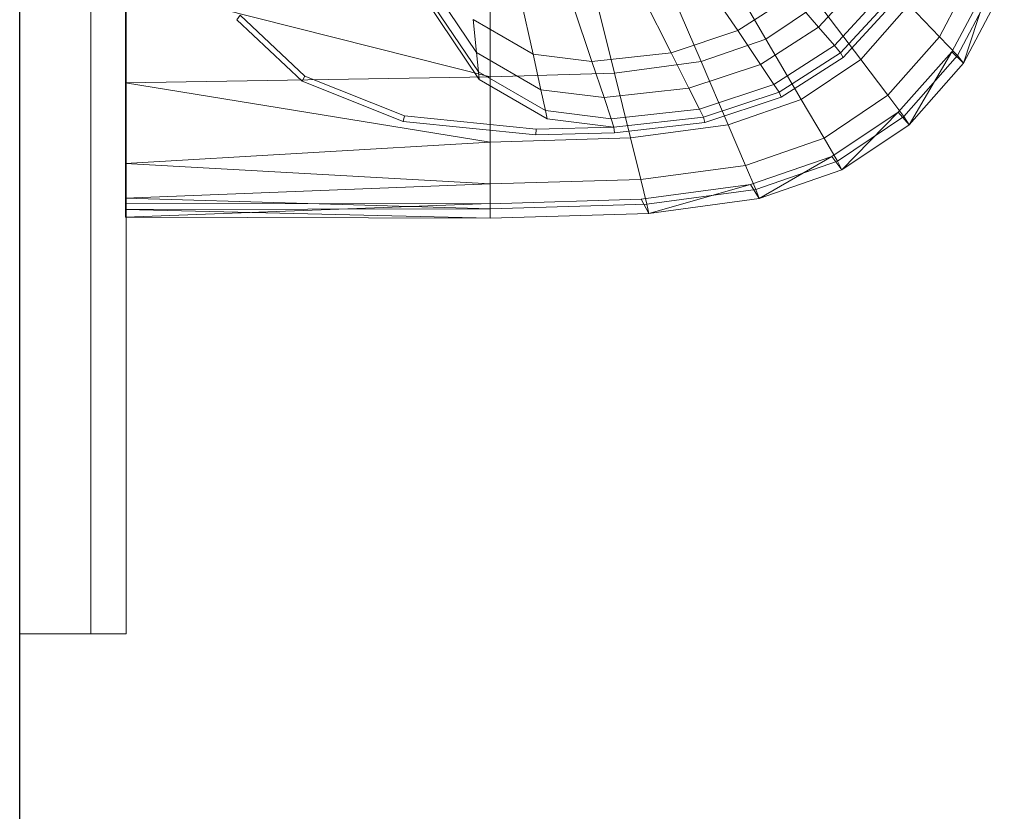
# Model space of a CAD drawing. Header units: metres. Extents: x 391.1 to 427.5, y 12.5 to 28.4.
# Tile 94 of 209: x 403.357 to 403.634, y 27.089 to 27.312. Entities that reach past the tile are written whole.
import ezdxf

# ---------------------------------------------------------------- set-up
doc = ezdxf.new("R2010")
doc.units = ezdxf.units.M
for name, color, linetype, lineweight in [('02_MOBILIARIO', 7, 'Continuous', 18), ('A-DETL-____-MBND', 7, 'Continuous', 18), ('A-GENM-____-OTLN', 7, 'Continuous', 18), ('A-WALL-____-MCUT', 7, 'Continuous', 25), ('A-WALL-____-OTLN', 7, 'Continuous', 25)]:
    doc.layers.add(name, color=color, linetype=linetype, lineweight=lineweight)

# ---------------------------------------------------------------- blocks, each defined once
blk = doc.blocks.new('Family - LONDR55-XX_ZZ-ARQ-CAA-M3D-Londres55-152064-03_CLI_AIGUA_P0A')
at = {"layer": 'A-GENM-____-OTLN', "color": 253, "true_color": 0xaaaaaa}
for p, q in [((0.6, 0.03), (0, 0.03)), ((0, 0.03), (0, 0.01)), ((0, 0.03), (0, 0.01)), ((0.6, 0.03), (0, 0.03)), ((0.6, 0.01), (0.6, 0.03)), ((0.6, 0.01), (0.6, 0.03)), ((0.6, 0.01), (0, 0.01)), ((0, 0.01), (0, 0)), ((0, 0), (0, 0.01)), ((0, 0.01), (0.6, 0.01)), ((0, 0.01), (0.6, 0.01)), ((0, 0.01), (0.6, 0.01)), ((0.6, 0), (0.6, 0.01)), ((0.6, 0.01), (0.6, 0)), ((0, 0), (0.6, 0)), ((0.6, 0), (0, 0))]:
    blk.add_line(p, q, dxfattribs=at)
blk = doc.blocks.new('Family - Mirall PA-152065-03_CLI_AIGUA_P0A')
blk.add_blockref('Family - LONDR55-XX_ZZ-ARQ-CAA-M3D-Londres55-152064-03_CLI_AIGUA_P0A', (0, 0))
blk = doc.blocks.new('Family - Evans PA-152341-03_CLI_AIGUA_P0A')
at = {"layer": 'A-WALL-____-MCUT', "color": 253, "true_color": 0xaaaaaa}
blk.add_line((2.08, 0), (4.42866, 0), dxfattribs=at)
at = {"layer": 'A-WALL-____-OTLN', "color": 253, "true_color": 0xaaaaaa}
blk.add_line((0, 0), (4.42866, 0), dxfattribs=at)
at = {"layer": 'A-WALL-____-OTLN', "color": 253, "lineweight": 18, "true_color": 0xaaaaaa}
blk.add_line((0, 0), (4.42866, 0), dxfattribs=at)
blk = doc.blocks.new('Family - Rentamans PA-152384-03_CLI_AIGUA_P0A')
at = {"layer": 'A-DETL-____-MBND', "color": 253, "true_color": 0xaaaaaa}
for p, q in [((0, 0.36146), (0, 0.00406)), ((0.16597, 0.07496), (0.18036, 0.05043)), ((0.1511, 0.06981), (0.1621, 0.04411)), ((0.22917, 0.05111), (0.24008, 0.07174)), ((0.09884, 0.04668), (0.08473, 0.0676)), ((0.13123, 0.06713), (0.13772, 0.04082)), ((0.16244, 0.06758), (0.17239, 0.05283)), ((0.20839, 0.06817), (0.19518, 0.05382)), ((0.2327, 0.04685), (0.24405, 0.06815)), ((0.23426, 0.04581), (0.24562, 0.06727)), ((0.23596, 0.04368), (0.24405, 0.06815)), ((0, 0.06579), (0, 0.03818)), ((0, 0.06579), (0.10273, 0.03978)), ((0.10273, 0.06628), (0.10273, 0.03978)), ((0.23596, 0.04368), (0.24746, 0.06542)), ((0.09941, 0.0412), (0.08473, 0.06296)), ((0.09963, 0.03908), (0.08473, 0.06117)), ((0.11135, 0.0617), (0.11476, 0.0462)), ((0.14581, 0.06207), (0.15363, 0.04662)), ((0.18765, 0.06261), (0.17239, 0.05283)), ((0.18765, 0.06261), (0.19518, 0.05382)), ((0.21338, 0.06355), (0.19963, 0.04862)), ((0.2153, 0.06177), (0.20135, 0.04662)), ((0.12606, 0.05985), (0.13135, 0.04411)), ((0.18036, 0.05043), (0.19519, 0.0604)), ((0.20704, 0.04473), (0.19519, 0.0604)), ((0.21621, 0.06056), (0.20212, 0.04526)), ((0.20704, 0.04473), (0.22054, 0.06009)), ((0.22917, 0.05111), (0.22054, 0.06009)), ((0.03228, 0.05718), (0.03136, 0.05592)), ((0.04977, 0.03861), (0.03136, 0.05592)), ((0.05051, 0.04004), (0.03228, 0.05718)), ((0.11476, 0.0462), (0.09788, 0.05596)), ((0.09788, 0.05596), (0.09884, 0.04668)), ((0.17239, 0.05283), (0.15363, 0.04662)), ((0.17239, 0.05283), (0.17881, 0.04332)), ((0.19518, 0.05382), (0.17881, 0.04332)), ((0.19518, 0.05382), (0.19963, 0.04862)), ((0.18036, 0.05043), (0.1621, 0.04411)), ((0.18036, 0.05043), (0.1903, 0.03348)), ((0.21467, 0.03462), (0.22917, 0.05111)), ((0.22917, 0.05111), (0.23426, 0.04581)), ((0.19963, 0.04862), (0.1826, 0.0377)), ((0.19963, 0.04862), (0.20135, 0.04662)), ((0.11696, 0.0362), (0.09884, 0.04668)), ((0.09884, 0.04668), (0.09941, 0.0412)), ((0.13135, 0.04411), (0.11476, 0.0462)), ((0.11476, 0.0462), (0.11696, 0.0362)), ((0.15363, 0.04662), (0.13135, 0.04411)), ((0.15363, 0.04662), (0.15867, 0.03665)), ((0.20135, 0.04662), (0.18406, 0.03553)), ((0.20212, 0.04526), (0.18466, 0.03406)), ((0.1903, 0.03348), (0.20704, 0.04473)), ((0.20135, 0.04662), (0.20212, 0.04526)), ((0.20704, 0.04473), (0.21467, 0.03462)), ((0.21762, 0.02983), (0.2327, 0.04685)), ((0.21918, 0.02865), (0.23426, 0.04581)), ((0.22069, 0.0263), (0.2327, 0.04685)), ((0.2327, 0.04685), (0.23596, 0.04368)), ((0.23426, 0.04581), (0.23596, 0.04368)), ((0.13135, 0.04411), (0.13476, 0.03396)), ((0.1621, 0.04411), (0.13772, 0.04082)), ((0.17881, 0.04332), (0.15867, 0.03665)), ((0.1621, 0.04411), (0.16971, 0.02635)), ((0.17881, 0.04332), (0.1826, 0.0377)), ((0.22069, 0.0263), (0.23596, 0.04368)), ((0.10273, 0.03978), (0, 0.03818)), ((0.05051, 0.04004), (0.04977, 0.03861)), ((0.07861, 0.02883), (0.05051, 0.04004)), ((0.11825, 0.0303), (0.09941, 0.0412)), ((0.09941, 0.0412), (0.09963, 0.03908)), ((0.11875, 0.02802), (0.09963, 0.03908)), ((0.13772, 0.04082), (0.10273, 0.03978)), ((0.10273, 0.03978), (0.10273, 0.02147)), ((0.13772, 0.04082), (0.1422, 0.02264)), ((0, 0.03818), (0, 0.01543)), ((0, 0.03818), (0.10273, 0.02147)), ((0.07816, 0.02729), (0.04977, 0.03861)), ((0.13476, 0.03396), (0.11696, 0.0362)), ((0.11696, 0.0362), (0.11825, 0.0303)), ((0.15867, 0.03665), (0.13476, 0.03396)), ((0.15867, 0.03665), (0.16165, 0.03076)), ((0.1826, 0.0377), (0.16165, 0.03076)), ((0.1826, 0.0377), (0.18406, 0.03553)), ((0.13476, 0.03396), (0.13678, 0.02796)), ((0.18406, 0.03553), (0.1628, 0.0285)), ((0.18466, 0.03406), (0.16318, 0.02695)), ((0.16971, 0.02635), (0.1903, 0.03348)), ((0.18406, 0.03553), (0.18466, 0.03406)), ((0.1903, 0.03348), (0.19671, 0.02256)), ((0.19671, 0.02256), (0.21467, 0.03462)), ((0.21467, 0.03462), (0.21918, 0.02865)), ((0.16165, 0.03076), (0.13678, 0.02796)), ((0.16165, 0.03076), (0.1628, 0.0285)), ((0.07861, 0.02883), (0.07816, 0.02729)), ((0.11566, 0.02511), (0.07861, 0.02883)), ((0.13678, 0.02796), (0.11825, 0.0303)), ((0.11825, 0.0303), (0.11875, 0.02802)), ((0.13755, 0.02565), (0.11875, 0.02802)), ((0.13678, 0.02796), (0.13755, 0.02565)), ((0.1628, 0.0285), (0.13755, 0.02565)), ((0.1628, 0.0285), (0.16318, 0.02695)), ((0.19894, 0.01737), (0.21762, 0.02983)), ((0.2005, 0.0161), (0.21918, 0.02865)), ((0.20176, 0.01359), (0.21762, 0.02983)), ((0.21762, 0.02983), (0.22069, 0.0263)), ((0.21918, 0.02865), (0.22069, 0.0263)), ((0.11557, 0.02353), (0.07816, 0.02729)), ((0.11566, 0.02511), (0.11557, 0.02353)), ((0.13755, 0.02565), (0.11566, 0.02511)), ((0.13755, 0.02565), (0.13769, 0.02408)), ((0.16318, 0.02695), (0.13769, 0.02408)), ((0.16971, 0.02635), (0.1422, 0.02264)), ((0.16971, 0.02635), (0.17461, 0.0149)), ((0.20176, 0.01359), (0.22069, 0.0263)), ((0.1422, 0.02264), (0.10273, 0.02147)), ((0.13769, 0.02408), (0.11557, 0.02353)), ((0.1422, 0.02264), (0.14508, 0.01092)), ((0.17461, 0.0149), (0.19671, 0.02256)), ((0.19671, 0.02256), (0.2005, 0.0161)), ((0.10273, 0.02147), (0, 0.01543)), ((0.10273, 0.02147), (0.10273, 0.00966)), ((0.17596, 0.00947), (0.19894, 0.01737)), ((0.17848, 0.00552), (0.19894, 0.01737)), ((0.19894, 0.01737), (0.20176, 0.01359)), ((0, 0.01543), (0, 0.00569)), ((0, 0.01543), (0.10273, 0.00966)), ((0.14508, 0.01092), (0.17461, 0.0149)), ((0.17461, 0.0149), (0.17751, 0.00814)), ((0.17751, 0.00814), (0.2005, 0.0161)), ((0.2005, 0.0161), (0.20176, 0.01359)), ((0.17848, 0.00552), (0.20176, 0.01359)), ((0.10273, 0.00966), (0, 0.00569)), ((0.14508, 0.01092), (0.10273, 0.00966)), ((0.10273, 0.00966), (0.10273, 0.00269)), ((0.14508, 0.01092), (0.14679, 0.004)), ((0.14525, 0.00536), (0.17596, 0.00947)), ((0.14736, 0.00133), (0.17596, 0.00947)), ((0.17596, 0.00947), (0.17848, 0.00552)), ((0, 0.00569), (0, 0.00244)), ((0, 0.00569), (0.10273, 0.00269)), ((0.14679, 0.004), (0.17751, 0.00814)), ((0.17751, 0.00814), (0.17848, 0.00552)), ((0, 0.00406), (0.10273, 0.00411)), ((0, 0.00026), (0.10273, 0.00411)), ((0, 0.00026), (0, 0.00406)), ((0.10273, 0.0041), (0.14525, 0.00536)), ((0.10273, 0.0041), (0.10273, 0)), ((0.10273, 0.00269), (0.14679, 0.004)), ((0.14736, 0.00133), (0.14525, 0.00536)), ((0.14679, 0.004), (0.14736, 0.00133)), ((0.14736, 0.00133), (0.17848, 0.00552)), ((0.10273, 0.00269), (0, 0.00244)), ((0, 0.00244), (0, 0.00026)), ((0, 0.00244), (0.10273, 0)), ((0, 0.00026), (0.10273, 0)), ((0.10273, 0.00269), (0.10273, 0)), ((0.10273, 0), (0.14736, 0.00133))]:
    blk.add_line(p, q, dxfattribs=at)
blk = doc.blocks.new('LONDR55-XX_ZZ-ARQ-CAA-M3D-Londres55_ifc-1-03_CLI_AIGUA_P0A')
at = {"layer": '02_MOBILIARIO', "color": 253, "lineweight": 18, "true_color": 0xaaaaaa}
blk.add_blockref('Family - Rentamans PA-152384-03_CLI_AIGUA_P0A', (403.38693, 27.25571), dxfattribs=at)
at = {"layer": 'A-GENM-____-OTLN', "color": 253, "lineweight": 18, "true_color": 0xaaaaaa, "rotation": 90}
blk.add_blockref('Family - Mirall PA-152065-03_CLI_AIGUA_P0A', (403.38714, 27.13872), dxfattribs=at)
at = {"layer": 'A-WALL-____-OTLN', "color": 253, "lineweight": 18, "true_color": 0xaaaaaa, "rotation": 90}
blk.add_blockref('Family - Evans PA-152341-03_CLI_AIGUA_P0A', (403.35714, 23.64959), dxfattribs=at)

msp = doc.modelspace()

# ---------------------------------------------------------------- block references
at = {"lineweight": 5}
msp.add_blockref('LONDR55-XX_ZZ-ARQ-CAA-M3D-Londres55_ifc-1-03_CLI_AIGUA_P0A', (0, 0), dxfattribs=at)

doc.saveas('drawing.dxf')
